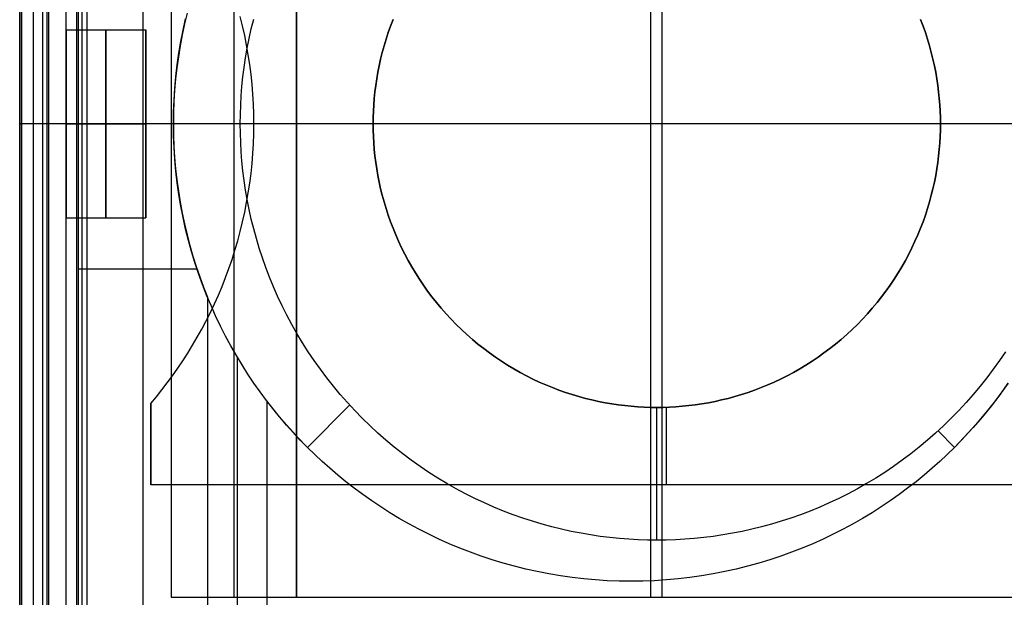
# Model space of a CAD drawing. Header units: millimetres. Extents: x -15 to 7, y 1 to 148.
# Tile 191 of 256: x -4.16 to -0.34, y 53.1 to 55.34. Entities that reach past the tile are written whole.
import ezdxf

# ---------------------------------------------------------------- set-up
doc = ezdxf.new("R2010")
doc.units = ezdxf.units.MM
doc.header["$MEASUREMENT"] = 0
doc.layers.add('Default', color=7, linetype='Continuous', true_color=0x000000)
doc.layers.add('Layer 01', color=7, linetype='Continuous', true_color=0x000000)

msp = doc.modelspace()

# ---------------------------------------------------------------- linework, layer by layer
at = {"layer": 'Default', "color": 254, "true_color": 0xcad1ee}
for points in [[(-3.9369, 73.1907), (-3.9369, 35.7229)], [(-3.9159, 73.1698), (-3.9159, 35.7439)], [(-3.895, 35.7648), (-3.895, 73.1488)], [(-4.1497, 6.9472), (-4.1497, 69.7106)], [(-4.1497, 7.2489), (-4.1497, 69.3953)], [(-4.1497, 69.08), (-4.1497, 8.1651)]]:
    msp.add_lwpolyline(points, dxfattribs=at)
at = {"layer": 'Default', "color": 171, "true_color": 0x8080ff}
for points in [[(-4.1047, 70.2941), (-4.1047, 27.6013)], [(-4.0497, 27.5187), (-4.0497, 70.2391)]]:
    msp.add_lwpolyline(points, dxfattribs=at)
at = {"layer": 'Default', "color": 254, "true_color": 0xcad1ee, "extrusion": (0, 1, 0)}
msp.add_lwpolyline([(3.9369, -19.7), (3.895, -18.1)], dxfattribs=at)
at = {"layer": 'Layer 01'}
for points in [[(-4.1566, 53.0394), (-4.1566, 56.8394)], [(-4.1566, 53.0394), (-4.1566, 56.8394)], [(-4.1566, 53.0394), (-4.1566, 56.8394)], [(-4.0665, 53.0394), (-4.0665, 56.8394)], [(-4.0431, 53.0394), (-4.0431, 56.8394)], [(-3.9765, 53.0394), (-3.9765, 56.8394)], [(-3.9765, 53.0394), (-3.9765, 56.8394)], [(-3.9765, 53.0394), (-3.9765, 56.8394)], [(-3.9296, 56.8394), (-3.9296, 53.0394)], [(-3.6789, 56.8394), (-3.6789, 53.0394)], [(-3.5692, 56.7757), (-3.5692, 53.103)], [(-3.5692, 56.7757), (-3.5692, 53.103)], [(-3.5692, 56.7757), (-3.5692, 53.103)], [(-3.3262, 56.7757), (-3.3262, 53.103)], [(-3.0832, 53.103), (-3.0832, 56.7757)], [(-3.0832, 56.7757), (-3.0832, 53.103)], [(-3.0832, 56.7757), (-3.0832, 53.103)], [(-1.7109, 56.7757), (-1.7109, 53.103)], [(-1.6669, 56.7757), (-1.6669, 53.103)], [(-3.5077, 55.3692), (-3.5176, 55.3273), (-3.5266, 55.2851), (-3.5345, 55.2426), (-3.5414, 55.1998), (-3.5472, 55.1567), (-3.552, 55.1135), (-3.5557, 55.0701), (-3.5584, 55.0266), (-3.56, 54.983), (-3.5606, 54.9394), (-3.56, 54.8957), (-3.5584, 54.8521), (-3.5557, 54.8086), (-3.552, 54.7652), (-3.5472, 54.722), (-3.5414, 54.6789), (-3.5345, 54.6361), (-3.5266, 54.5936), (-3.5176, 54.5514), (-3.5077, 54.5095), (-3.4968, 54.468), (-3.4849, 54.4269), (-3.4721, 54.3862), (-3.4584, 54.346), (-3.4438, 54.3063), (-3.4283, 54.2672)], [(-3.6484, 53.8544), (-3.6266, 53.8806), (-3.6052, 53.9073), (-3.5841, 53.9347), (-3.5635, 53.9627), (-3.5434, 53.9913), (-3.5237, 54.0205), (-3.5045, 54.0503), (-3.4859, 54.0807), (-3.4678, 54.1117), (-3.4503, 54.1433), (-3.4333, 54.1754), (-3.417, 54.208), (-3.4013, 54.2411), (-3.3863, 54.2748), (-3.372, 54.3089), (-3.3584, 54.3434), (-3.3454, 54.3785), (-3.3333, 54.4139), (-3.3219, 54.4497), (-3.3112, 54.4859), (-3.3014, 54.5224), (-3.2923, 54.5593), (-3.2841, 54.5965), (-3.2767, 54.6339), (-3.2701, 54.6715), (-3.2644, 54.7094), (-3.2596, 54.7474), (-3.2556, 54.7856), (-3.2525, 54.824), (-3.2503, 54.8624), (-3.249, 54.9009), (-3.2485, 54.9394), (-3.249, 54.9779), (-3.2503, 55.0163), (-3.2525, 55.0547), (-3.2556, 55.0931), (-3.2596, 55.1313), (-3.2644, 55.1693), (-3.2701, 55.2072), (-3.2767, 55.2448), (-3.2841, 55.2823), (-3.2923, 55.3194), (-3.3014, 55.3563)], [(-3.6484, 53.8544), (-3.6266, 53.8806), (-3.6052, 53.9073), (-3.5841, 53.9347), (-3.5635, 53.9627), (-3.5434, 53.9913), (-3.5237, 54.0205), (-3.5045, 54.0503), (-3.4859, 54.0807), (-3.4678, 54.1117), (-3.4503, 54.1433), (-3.4333, 54.1754), (-3.417, 54.208), (-3.4013, 54.2411), (-3.3863, 54.2748), (-3.372, 54.3089), (-3.3584, 54.3434), (-3.3454, 54.3785), (-3.3333, 54.4139), (-3.3219, 54.4497), (-3.3112, 54.4859), (-3.3014, 54.5224), (-3.2923, 54.5593), (-3.2841, 54.5965), (-3.2767, 54.6339), (-3.2701, 54.6715), (-3.2644, 54.7094), (-3.2596, 54.7474), (-3.2556, 54.7856), (-3.2525, 54.824), (-3.2503, 54.8624), (-3.249, 54.9009), (-3.2485, 54.9394), (-3.249, 54.9779), (-3.2503, 55.0163), (-3.2525, 55.0547), (-3.2556, 55.0931), (-3.2596, 55.1313), (-3.2644, 55.1693), (-3.2701, 55.2072), (-3.2767, 55.2448), (-3.2841, 55.2823), (-3.2923, 55.3194), (-3.3014, 55.3563)], [(-3.6484, 53.8544), (-3.6266, 53.8806), (-3.6052, 53.9073), (-3.5841, 53.9347), (-3.5635, 53.9627), (-3.5434, 53.9913), (-3.5237, 54.0205), (-3.5045, 54.0503), (-3.4859, 54.0807), (-3.4678, 54.1117), (-3.4503, 54.1433), (-3.4333, 54.1754), (-3.417, 54.208), (-3.4013, 54.2411), (-3.3863, 54.2748), (-3.372, 54.3089), (-3.3584, 54.3434), (-3.3454, 54.3785), (-3.3333, 54.4139), (-3.3219, 54.4497), (-3.3112, 54.4859), (-3.3014, 54.5224), (-3.2923, 54.5593), (-3.2841, 54.5965), (-3.2767, 54.6339), (-3.2701, 54.6715), (-3.2644, 54.7094), (-3.2596, 54.7474), (-3.2556, 54.7856), (-3.2525, 54.824), (-3.2503, 54.8624), (-3.249, 54.9009), (-3.2485, 54.9394), (-3.249, 54.9779), (-3.2503, 55.0163), (-3.2525, 55.0547), (-3.2556, 55.0931), (-3.2596, 55.1313), (-3.2644, 55.1693), (-3.2701, 55.2072), (-3.2767, 55.2448), (-3.2841, 55.2823), (-3.2923, 55.3194), (-3.3014, 55.3563)], [(-0.3241, 53.9339), (-0.3482, 53.8998), (-0.3728, 53.8665), (-0.3981, 53.8341), (-0.4238, 53.8025), (-0.4501, 53.7717), (-0.4768, 53.7419), (-0.504, 53.7128), (-0.5315, 53.6847), (-0.5597, 53.6571), (-0.5887, 53.63), (-0.6186, 53.6033), (-0.6493, 53.577), (-0.6809, 53.5512), (-0.7134, 53.526), (-0.7466, 53.5014), (-0.7807, 53.4773), (-0.8157, 53.4539), (-0.8514, 53.4312), (-0.8879, 53.4091), (-0.9252, 53.3879), (-0.9632, 53.3674), (-1.0019, 53.3477), (-1.0413, 53.3289), (-1.0814, 53.3109), (-1.1222, 53.2939), (-1.1635, 53.2778), (-1.2055, 53.2627), (-1.2479, 53.2486), (-1.2909, 53.2355), (-1.3344, 53.2234), (-1.3783, 53.2125), (-1.4226, 53.2026), (-1.4672, 53.1939), (-1.5122, 53.1862), (-1.5575, 53.1798), (-1.6029, 53.1745), (-1.6486, 53.1703), (-1.6944, 53.1673), (-1.7402, 53.1656), (-1.7862, 53.165), (-1.8321, 53.1656), (-1.878, 53.1673), (-1.9238, 53.1703), (-1.9694, 53.1745), (-2.0149, 53.1798), (-2.0601, 53.1862), (-2.1051, 53.1939), (-2.1498, 53.2026), (-2.1941, 53.2125), (-2.238, 53.2234), (-2.2814, 53.2355), (-2.3244, 53.2486), (-2.3669, 53.2627), (-2.4088, 53.2778), (-2.4502, 53.2939), (-2.4909, 53.3109), (-2.531, 53.3289), (-2.5704, 53.3477), (-2.6092, 53.3674), (-2.6472, 53.3879), (-2.6845, 53.4091), (-2.721, 53.4312), (-2.7567, 53.4539), (-2.7916, 53.4773), (-2.8257, 53.5014), (-2.859, 53.526), (-2.8914, 53.5512), (-2.923, 53.577), (-2.9538, 53.6033), (-2.9837, 53.63), (-3.0127, 53.6571), (-3.0409, 53.6847), (-3.0684, 53.7128), (-3.0955, 53.7419), (-3.1223, 53.7717), (-3.1485, 53.8025), (-3.1743, 53.8341), (-3.1995, 53.8665), (-3.2242, 53.8998), (-3.2482, 53.9339), (-3.2716, 53.9688), (-3.2944, 54.0046), (-3.3164, 54.0411), (-3.3377, 54.0783), (-3.3582, 54.1164), (-3.3778, 54.1551), (-3.3967, 54.1945), (-3.4146, 54.2346), (-3.4316, 54.2753), (-3.4477, 54.3167), (-3.4628, 54.3586), (-3.477, 54.4011), (-3.49, 54.4441), (-3.5021, 54.4876), (-3.513, 54.5315), (-3.5229, 54.5758), (-3.5317, 54.6204), (-3.5393, 54.6654), (-3.5458, 54.7106), (-3.5511, 54.7561), (-3.5552, 54.8018), (-3.5582, 54.8475), (-3.56, 54.8934), (-3.5606, 54.9394), (-3.56, 54.9853), (-3.5582, 55.0312), (-3.5552, 55.077), (-3.5511, 55.1226), (-3.5458, 55.1681), (-3.5393, 55.2133), (-3.5317, 55.2583), (-3.5229, 55.3029), (-3.513, 55.3472)], [(-0.3241, 53.9339), (-0.3482, 53.8998), (-0.3728, 53.8665), (-0.3981, 53.8341), (-0.4238, 53.8025), (-0.4501, 53.7717), (-0.4768, 53.7419), (-0.504, 53.7128), (-0.5315, 53.6847), (-0.5597, 53.6571), (-0.5887, 53.63), (-0.6186, 53.6033), (-0.6493, 53.577), (-0.6809, 53.5512), (-0.7134, 53.526), (-0.7466, 53.5014), (-0.7807, 53.4773), (-0.8157, 53.4539), (-0.8514, 53.4312), (-0.8879, 53.4091), (-0.9252, 53.3879), (-0.9632, 53.3674), (-1.0019, 53.3477), (-1.0413, 53.3289), (-1.0814, 53.3109), (-1.1222, 53.2939), (-1.1635, 53.2778), (-1.2055, 53.2627), (-1.2479, 53.2486), (-1.2909, 53.2355), (-1.3344, 53.2234), (-1.3783, 53.2125), (-1.4226, 53.2026), (-1.4672, 53.1939), (-1.5122, 53.1862), (-1.5575, 53.1798), (-1.6029, 53.1745), (-1.6486, 53.1703), (-1.6944, 53.1673), (-1.7402, 53.1656), (-1.7862, 53.165), (-1.8321, 53.1656), (-1.878, 53.1673), (-1.9238, 53.1703), (-1.9694, 53.1745), (-2.0149, 53.1798), (-2.0601, 53.1862), (-2.1051, 53.1939), (-2.1498, 53.2026), (-2.1941, 53.2125), (-2.238, 53.2234), (-2.2814, 53.2355), (-2.3244, 53.2486), (-2.3669, 53.2627), (-2.4088, 53.2778), (-2.4502, 53.2939), (-2.4909, 53.3109), (-2.531, 53.3289), (-2.5704, 53.3477), (-2.6092, 53.3674), (-2.6472, 53.3879), (-2.6845, 53.4091), (-2.721, 53.4312), (-2.7567, 53.4539), (-2.7916, 53.4773), (-2.8257, 53.5014), (-2.859, 53.526), (-2.8914, 53.5512), (-2.923, 53.577), (-2.9538, 53.6033), (-2.9837, 53.63), (-3.0127, 53.6571), (-3.0409, 53.6847), (-3.0684, 53.7128), (-3.0955, 53.7419), (-3.1223, 53.7717), (-3.1485, 53.8025), (-3.1743, 53.8341), (-3.1995, 53.8665), (-3.2242, 53.8998), (-3.2482, 53.9339), (-3.2716, 53.9688), (-3.2944, 54.0046), (-3.3164, 54.0411), (-3.3377, 54.0783), (-3.3582, 54.1164), (-3.3778, 54.1551), (-3.3967, 54.1945), (-3.4146, 54.2346), (-3.4316, 54.2753), (-3.4477, 54.3167), (-3.4628, 54.3586), (-3.477, 54.4011), (-3.49, 54.4441), (-3.5021, 54.4876), (-3.513, 54.5315), (-3.5229, 54.5758), (-3.5317, 54.6204), (-3.5393, 54.6654), (-3.5458, 54.7106), (-3.5511, 54.7561), (-3.5552, 54.8018), (-3.5582, 54.8475), (-3.56, 54.8934), (-3.5606, 54.9394), (-3.56, 54.9853), (-3.5582, 55.0312), (-3.5552, 55.077), (-3.5511, 55.1226), (-3.5458, 55.1681), (-3.5393, 55.2133), (-3.5317, 55.2583), (-3.5229, 55.3029), (-3.513, 55.3472)], [(-0.3344, 54.0556), (-0.3575, 54.0212), (-0.3816, 53.9874), (-0.4065, 53.9541), (-0.4324, 53.9214), (-0.4591, 53.8894), (-0.4866, 53.858), (-0.515, 53.8273), (-0.5442, 53.7974), (-0.5741, 53.7682), (-0.6048, 53.7398), (-0.6362, 53.7123), (-0.6682, 53.6855), (-0.7009, 53.6597), (-0.7342, 53.6347), (-0.7681, 53.6107), (-0.8024, 53.5876), (-0.8373, 53.5654), (-0.8726, 53.5442), (-0.9083, 53.524), (-0.9444, 53.5048), (-0.9808, 53.4865), (-1.0175, 53.4693), (-1.0545, 53.453), (-1.0917, 53.4377), (-1.1291, 53.4235), (-1.1665, 53.4102), (-1.2041, 53.398), (-1.2418, 53.3867), (-1.2795, 53.3764), (-1.3171, 53.3671), (-1.3548, 53.3587), (-1.3923, 53.3513), (-1.4297, 53.3448), (-1.467, 53.3393), (-1.5041, 53.3346), (-1.5411, 53.3309), (-1.5777, 53.328), (-1.6142, 53.3259), (-1.6503, 53.3247), (-1.6862, 53.3243), (-1.722, 53.3247), (-1.7582, 53.3259), (-1.7946, 53.328), (-1.8313, 53.3309), (-1.8682, 53.3346), (-1.9053, 53.3393), (-1.9426, 53.3448), (-1.98, 53.3513), (-2.0176, 53.3587), (-2.0552, 53.3671), (-2.0929, 53.3764), (-2.1306, 53.3867), (-2.1682, 53.398), (-2.2058, 53.4102), (-2.2433, 53.4235), (-2.2807, 53.4377), (-2.3178, 53.453), (-2.3548, 53.4693), (-2.3915, 53.4865), (-2.4279, 53.5048), (-2.464, 53.524), (-2.4998, 53.5442), (-2.5351, 53.5654), (-2.5699, 53.5876), (-2.6043, 53.6107), (-2.6381, 53.6347), (-2.6714, 53.6597), (-2.7041, 53.6855), (-2.7362, 53.7123), (-2.7675, 53.7398), (-2.7982, 53.7682), (-2.8282, 53.7974), (-2.8573, 53.8273), (-2.8857, 53.858), (-2.9133, 53.8894), (-2.94, 53.9214), (-2.9658, 53.9541), (-2.9908, 53.9874), (-3.0148, 54.0212), (-3.0379, 54.0556), (-3.0601, 54.0905), (-3.0813, 54.1258), (-3.1015, 54.1615), (-3.1208, 54.1976), (-3.139, 54.234), (-3.1563, 54.2707), (-3.1725, 54.3077), (-3.1878, 54.3449), (-3.202, 54.3822), (-3.2153, 54.4197), (-3.2276, 54.4573), (-3.2388, 54.495), (-3.2491, 54.5326), (-3.2585, 54.5703), (-3.2668, 54.6079), (-3.2742, 54.6455), (-3.2807, 54.6829), (-3.2862, 54.7202), (-3.2909, 54.7573), (-3.2947, 54.7942), (-3.2975, 54.8309), (-3.2996, 54.8674), (-3.3008, 54.9035), (-3.3012, 54.9394), (-3.3008, 54.9752), (-3.2996, 55.0114), (-3.2975, 55.0478), (-3.2947, 55.0845), (-3.2909, 55.1214), (-3.2862, 55.1585), (-3.2807, 55.1958), (-3.2742, 55.2332), (-3.2668, 55.2708), (-3.2585, 55.3084), (-3.2491, 55.3461)], [(-0.6634, 55.3443), (-0.6537, 55.3188), (-0.6447, 55.2933), (-0.6363, 55.2677), (-0.6286, 55.242), (-0.6216, 55.2164), (-0.6153, 55.1907), (-0.6096, 55.1651), (-0.6045, 55.1395), (-0.6001, 55.114), (-0.5963, 55.0886), (-0.5932, 55.0633), (-0.5906, 55.0382), (-0.5887, 55.0132), (-0.5873, 54.9884), (-0.5864, 54.9638), (-0.5862, 54.9394), (-0.5864, 54.9149), (-0.5873, 54.8903), (-0.5887, 54.8655), (-0.5906, 54.8405), (-0.5932, 54.8154), (-0.5963, 54.7901), (-0.6001, 54.7647), (-0.6045, 54.7392), (-0.6096, 54.7136), (-0.6153, 54.688), (-0.6216, 54.6623), (-0.6286, 54.6367), (-0.6363, 54.611), (-0.6447, 54.5854), (-0.6537, 54.5599), (-0.6634, 54.5345), (-0.6738, 54.5091), (-0.6849, 54.4839), (-0.6966, 54.4589), (-0.7091, 54.4341), (-0.7222, 54.4095), (-0.7359, 54.3852), (-0.7504, 54.3612), (-0.7655, 54.3374), (-0.7812, 54.314), (-0.7976, 54.291), (-0.8146, 54.2683), (-0.8322, 54.246), (-0.8504, 54.2242), (-0.8692, 54.2028), (-0.8885, 54.1819), (-0.9084, 54.1615), (-0.9288, 54.1417), (-0.9496, 54.1223), (-0.971, 54.1036), (-0.9928, 54.0854), (-1.0151, 54.0678), (-1.0378, 54.0508), (-1.0608, 54.0344), (-1.0842, 54.0187), (-1.108, 54.0036), (-1.132, 53.9891), (-1.1564, 53.9753), (-1.181, 53.9622), (-1.2058, 53.9498), (-1.2308, 53.9381), (-1.2559, 53.927), (-1.2813, 53.9166), (-1.3067, 53.9069), (-1.3323, 53.8978), (-1.3579, 53.8895), (-1.3835, 53.8818), (-1.4092, 53.8748), (-1.4348, 53.8685), (-1.4604, 53.8628), (-1.486, 53.8577), (-1.5115, 53.8533), (-1.5369, 53.8495), (-1.5622, 53.8464), (-1.5873, 53.8438), (-1.6123, 53.8418), (-1.6371, 53.8404), (-1.6618, 53.8396), (-1.6862, 53.8394), (-1.7106, 53.8396), (-1.7352, 53.8404), (-1.76, 53.8418), (-1.785, 53.8438), (-1.8102, 53.8464), (-1.8354, 53.8495), (-1.8608, 53.8533), (-1.8863, 53.8577), (-1.9119, 53.8628), (-1.9375, 53.8685), (-1.9632, 53.8748), (-1.9888, 53.8818), (-2.0145, 53.8895), (-2.0401, 53.8978), (-2.0656, 53.9069), (-2.0911, 53.9166), (-2.1164, 53.927), (-2.1416, 53.9381), (-2.1666, 53.9498), (-2.1914, 53.9622), (-2.216, 53.9753), (-2.2403, 53.9891), (-2.2644, 54.0036), (-2.2881, 54.0187), (-2.3115, 54.0344), (-2.3346, 54.0508), (-2.3572, 54.0678), (-2.3795, 54.0854), (-2.4013, 54.1036), (-2.4227, 54.1223), (-2.4436, 54.1417), (-2.464, 54.1615), (-2.4839, 54.1819), (-2.5032, 54.2028), (-2.522, 54.2242), (-2.5402, 54.246), (-2.5578, 54.2683), (-2.5748, 54.291), (-2.5911, 54.314), (-2.6069, 54.3374), (-2.622, 54.3612), (-2.6364, 54.3852), (-2.6502, 54.4095), (-2.6633, 54.4341), (-2.6757, 54.4589), (-2.6875, 54.4839), (-2.6985, 54.5091), (-2.7089, 54.5345), (-2.7187, 54.5599), (-2.7277, 54.5854), (-2.736, 54.611), (-2.7437, 54.6367), (-2.7507, 54.6623), (-2.7571, 54.688), (-2.7628, 54.7136), (-2.7678, 54.7392), (-2.7722, 54.7647), (-2.776, 54.7901), (-2.7792, 54.8154), (-2.7817, 54.8405), (-2.7837, 54.8655), (-2.7851, 54.8903), (-2.7859, 54.9149), (-2.7862, 54.9394), (-2.7859, 54.9638), (-2.7851, 54.9884), (-2.7837, 55.0132), (-2.7817, 55.0382), (-2.7792, 55.0633), (-2.776, 55.0886), (-2.7722, 55.114), (-2.7678, 55.1395), (-2.7628, 55.1651), (-2.7571, 55.1907), (-2.7507, 55.2164), (-2.7437, 55.242), (-2.736, 55.2677), (-2.7277, 55.2933), (-2.7187, 55.3188), (-2.7089, 55.3443)], [(-2.7089, 55.3443), (-2.7187, 55.3188), (-2.7277, 55.2933), (-2.736, 55.2677), (-2.7437, 55.242), (-2.7507, 55.2164), (-2.7571, 55.1907), (-2.7628, 55.1651), (-2.7678, 55.1395), (-2.7722, 55.114), (-2.776, 55.0886), (-2.7792, 55.0633), (-2.7817, 55.0382), (-2.7837, 55.0132), (-2.7851, 54.9884), (-2.7859, 54.9638), (-2.7862, 54.9394), (-2.7859, 54.9149), (-2.7851, 54.8903), (-2.7837, 54.8655), (-2.7817, 54.8405), (-2.7792, 54.8154), (-2.776, 54.7901), (-2.7722, 54.7647), (-2.7678, 54.7392), (-2.7628, 54.7136), (-2.7571, 54.688), (-2.7507, 54.6623), (-2.7437, 54.6367), (-2.736, 54.611), (-2.7277, 54.5854), (-2.7187, 54.5599), (-2.7089, 54.5345), (-2.6985, 54.5091), (-2.6875, 54.4839), (-2.6757, 54.4589), (-2.6633, 54.4341), (-2.6502, 54.4095), (-2.6364, 54.3852), (-2.622, 54.3612), (-2.6069, 54.3374), (-2.5911, 54.314), (-2.5748, 54.291), (-2.5578, 54.2683), (-2.5402, 54.246), (-2.522, 54.2242), (-2.5032, 54.2028), (-2.4839, 54.1819), (-2.464, 54.1615), (-2.4436, 54.1417), (-2.4227, 54.1223), (-2.4013, 54.1036), (-2.3795, 54.0854), (-2.3572, 54.0678), (-2.3346, 54.0508), (-2.3115, 54.0344), (-2.2881, 54.0187), (-2.2644, 54.0036), (-2.2403, 53.9891), (-2.216, 53.9753), (-2.1914, 53.9622), (-2.1666, 53.9498), (-2.1416, 53.9381), (-2.1164, 53.927), (-2.0911, 53.9166), (-2.0656, 53.9069), (-2.0401, 53.8978), (-2.0145, 53.8895), (-1.9888, 53.8818), (-1.9632, 53.8748), (-1.9375, 53.8685), (-1.9119, 53.8628), (-1.8863, 53.8577), (-1.8608, 53.8533), (-1.8354, 53.8495), (-1.8102, 53.8464), (-1.785, 53.8438), (-1.76, 53.8418), (-1.7352, 53.8404), (-1.7106, 53.8396), (-1.6862, 53.8394), (-1.6618, 53.8396), (-1.6371, 53.8404), (-1.6123, 53.8418), (-1.5873, 53.8438), (-1.5622, 53.8464), (-1.5369, 53.8495), (-1.5115, 53.8533), (-1.486, 53.8577), (-1.4604, 53.8628), (-1.4348, 53.8685), (-1.4092, 53.8748), (-1.3835, 53.8818), (-1.3579, 53.8895), (-1.3323, 53.8978), (-1.3067, 53.9069), (-1.2813, 53.9166), (-1.2559, 53.927), (-1.2308, 53.9381), (-1.2058, 53.9498), (-1.181, 53.9622), (-1.1564, 53.9753), (-1.132, 53.9891), (-1.108, 54.0036), (-1.0842, 54.0187), (-1.0608, 54.0344), (-1.0378, 54.0508), (-1.0151, 54.0678), (-0.9928, 54.0854), (-0.971, 54.1036), (-0.9496, 54.1223), (-0.9288, 54.1417), (-0.9084, 54.1615), (-0.8885, 54.1819), (-0.8692, 54.2028), (-0.8504, 54.2242), (-0.8322, 54.246), (-0.8146, 54.2683), (-0.7976, 54.291), (-0.7812, 54.314), (-0.7655, 54.3374), (-0.7504, 54.3612), (-0.7359, 54.3852), (-0.7222, 54.4095), (-0.7091, 54.4341), (-0.6966, 54.4589), (-0.6849, 54.4839), (-0.6738, 54.5091), (-0.6634, 54.5345), (-0.6537, 54.5599), (-0.6447, 54.5854), (-0.6363, 54.611), (-0.6286, 54.6367), (-0.6216, 54.6623), (-0.6153, 54.688), (-0.6096, 54.7136), (-0.6045, 54.7392), (-0.6001, 54.7647), (-0.5963, 54.7901), (-0.5932, 54.8154), (-0.5906, 54.8405), (-0.5887, 54.8655), (-0.5873, 54.8903), (-0.5864, 54.9149), (-0.5862, 54.9394), (-0.5864, 54.9638), (-0.5873, 54.9884), (-0.5887, 55.0132), (-0.5906, 55.0382), (-0.5932, 55.0633), (-0.5963, 55.0886), (-0.6001, 55.114), (-0.6045, 55.1395), (-0.6096, 55.1651), (-0.6153, 55.1907), (-0.6216, 55.2164), (-0.6286, 55.242), (-0.6363, 55.2677), (-0.6447, 55.2933), (-0.6537, 55.3188), (-0.6634, 55.3443)], [(-2.7089, 55.3443), (-2.7187, 55.3188), (-2.7277, 55.2933), (-2.736, 55.2677), (-2.7437, 55.242), (-2.7507, 55.2164), (-2.7571, 55.1907), (-2.7628, 55.1651), (-2.7678, 55.1395), (-2.7722, 55.114), (-2.776, 55.0886), (-2.7792, 55.0633), (-2.7817, 55.0382), (-2.7837, 55.0132), (-2.7851, 54.9884), (-2.7859, 54.9638), (-2.7862, 54.9394), (-2.7859, 54.9149), (-2.7851, 54.8903), (-2.7837, 54.8655), (-2.7817, 54.8405), (-2.7792, 54.8154), (-2.776, 54.7901), (-2.7722, 54.7647), (-2.7678, 54.7392), (-2.7628, 54.7136), (-2.7571, 54.688), (-2.7507, 54.6623), (-2.7437, 54.6367), (-2.736, 54.611), (-2.7277, 54.5854), (-2.7187, 54.5599), (-2.7089, 54.5345), (-2.6985, 54.5091), (-2.6875, 54.4839), (-2.6757, 54.4589), (-2.6633, 54.4341), (-2.6502, 54.4095), (-2.6364, 54.3852), (-2.622, 54.3612), (-2.6069, 54.3374), (-2.5911, 54.314), (-2.5748, 54.291), (-2.5578, 54.2683), (-2.5402, 54.246), (-2.522, 54.2242), (-2.5032, 54.2028), (-2.4839, 54.1819), (-2.464, 54.1615), (-2.4436, 54.1417), (-2.4227, 54.1223), (-2.4013, 54.1036), (-2.3795, 54.0854), (-2.3572, 54.0678), (-2.3346, 54.0508), (-2.3115, 54.0344), (-2.2881, 54.0187), (-2.2644, 54.0036), (-2.2403, 53.9891), (-2.216, 53.9753), (-2.1914, 53.9622), (-2.1666, 53.9498), (-2.1416, 53.9381), (-2.1164, 53.927), (-2.0911, 53.9166), (-2.0656, 53.9069), (-2.0401, 53.8978), (-2.0145, 53.8895), (-1.9888, 53.8818), (-1.9632, 53.8748), (-1.9375, 53.8685), (-1.9119, 53.8628), (-1.8863, 53.8577), (-1.8608, 53.8533), (-1.8354, 53.8495), (-1.8102, 53.8464), (-1.785, 53.8438), (-1.76, 53.8418), (-1.7352, 53.8404), (-1.7106, 53.8396), (-1.6862, 53.8394), (-1.6618, 53.8396), (-1.6371, 53.8404), (-1.6123, 53.8418), (-1.5873, 53.8438), (-1.5622, 53.8464), (-1.5369, 53.8495), (-1.5115, 53.8533), (-1.486, 53.8577), (-1.4604, 53.8628), (-1.4348, 53.8685), (-1.4092, 53.8748), (-1.3835, 53.8818), (-1.3579, 53.8895), (-1.3323, 53.8978), (-1.3067, 53.9069), (-1.2813, 53.9166), (-1.2559, 53.927), (-1.2308, 53.9381), (-1.2058, 53.9498), (-1.181, 53.9622), (-1.1564, 53.9753), (-1.132, 53.9891), (-1.108, 54.0036), (-1.0842, 54.0187), (-1.0608, 54.0344), (-1.0378, 54.0508), (-1.0151, 54.0678), (-0.9928, 54.0854), (-0.971, 54.1036), (-0.9496, 54.1223), (-0.9288, 54.1417), (-0.9084, 54.1615), (-0.8885, 54.1819), (-0.8692, 54.2028), (-0.8504, 54.2242), (-0.8322, 54.246), (-0.8146, 54.2683), (-0.7976, 54.291), (-0.7812, 54.314), (-0.7655, 54.3374), (-0.7504, 54.3612), (-0.7359, 54.3852), (-0.7222, 54.4095), (-0.7091, 54.4341), (-0.6966, 54.4589), (-0.6849, 54.4839), (-0.6738, 54.5091), (-0.6634, 54.5345), (-0.6537, 54.5599), (-0.6447, 54.5854), (-0.6363, 54.611), (-0.6286, 54.6367), (-0.6216, 54.6623), (-0.6153, 54.688), (-0.6096, 54.7136), (-0.6045, 54.7392), (-0.6001, 54.7647), (-0.5963, 54.7901), (-0.5932, 54.8154), (-0.5906, 54.8405), (-0.5887, 54.8655), (-0.5873, 54.8903), (-0.5864, 54.9149), (-0.5862, 54.9394), (-0.5864, 54.9638), (-0.5873, 54.9884), (-0.5887, 55.0132), (-0.5906, 55.0382), (-0.5932, 55.0633), (-0.5963, 55.0886), (-0.6001, 55.114), (-0.6045, 55.1395), (-0.6096, 55.1651), (-0.6153, 55.1907), (-0.6216, 55.2164), (-0.6286, 55.242), (-0.6363, 55.2677), (-0.6447, 55.2933), (-0.6537, 55.3188), (-0.6634, 55.3443)], [(-0.6634, 55.3443), (-0.6537, 55.3188), (-0.6447, 55.2933), (-0.6363, 55.2677), (-0.6286, 55.242), (-0.6216, 55.2164), (-0.6153, 55.1907), (-0.6096, 55.1651), (-0.6045, 55.1395), (-0.6001, 55.114), (-0.5963, 55.0886), (-0.5932, 55.0633), (-0.5906, 55.0382), (-0.5887, 55.0132), (-0.5873, 54.9884), (-0.5864, 54.9638), (-0.5862, 54.9394), (-0.5864, 54.9149), (-0.5873, 54.8903), (-0.5887, 54.8655), (-0.5906, 54.8405), (-0.5932, 54.8154), (-0.5963, 54.7901), (-0.6001, 54.7647), (-0.6045, 54.7392), (-0.6096, 54.7136), (-0.6153, 54.688), (-0.6216, 54.6623), (-0.6286, 54.6367), (-0.6363, 54.611), (-0.6447, 54.5854), (-0.6537, 54.5599), (-0.6634, 54.5345), (-0.6738, 54.5091), (-0.6849, 54.4839), (-0.6966, 54.4589), (-0.7091, 54.4341), (-0.7222, 54.4095), (-0.7359, 54.3852), (-0.7504, 54.3612), (-0.7655, 54.3374), (-0.7812, 54.314), (-0.7976, 54.291), (-0.8146, 54.2683), (-0.8322, 54.246), (-0.8504, 54.2242), (-0.8692, 54.2028), (-0.8885, 54.1819), (-0.9084, 54.1615), (-0.9288, 54.1417), (-0.9496, 54.1223), (-0.971, 54.1036), (-0.9928, 54.0854), (-1.0151, 54.0678), (-1.0378, 54.0508), (-1.0608, 54.0344), (-1.0842, 54.0187), (-1.108, 54.0036), (-1.132, 53.9891), (-1.1564, 53.9753), (-1.181, 53.9622), (-1.2058, 53.9498), (-1.2308, 53.9381), (-1.2559, 53.927), (-1.2813, 53.9166), (-1.3067, 53.9069), (-1.3323, 53.8978), (-1.3579, 53.8895), (-1.3835, 53.8818), (-1.4092, 53.8748), (-1.4348, 53.8685), (-1.4604, 53.8628), (-1.486, 53.8577), (-1.5115, 53.8533), (-1.5369, 53.8495), (-1.5622, 53.8464), (-1.5873, 53.8438), (-1.6123, 53.8418), (-1.6371, 53.8404), (-1.6618, 53.8396), (-1.6862, 53.8394), (-1.7106, 53.8396), (-1.7352, 53.8404), (-1.76, 53.8418), (-1.785, 53.8438), (-1.8102, 53.8464), (-1.8354, 53.8495), (-1.8608, 53.8533), (-1.8863, 53.8577), (-1.9119, 53.8628), (-1.9375, 53.8685), (-1.9632, 53.8748), (-1.9888, 53.8818), (-2.0145, 53.8895), (-2.0401, 53.8978), (-2.0656, 53.9069), (-2.0911, 53.9166), (-2.1164, 53.927), (-2.1416, 53.9381), (-2.1666, 53.9498), (-2.1914, 53.9622), (-2.216, 53.9753), (-2.2403, 53.9891), (-2.2644, 54.0036), (-2.2881, 54.0187), (-2.3115, 54.0344), (-2.3346, 54.0508), (-2.3572, 54.0678), (-2.3795, 54.0854), (-2.4013, 54.1036), (-2.4227, 54.1223), (-2.4436, 54.1417), (-2.464, 54.1615), (-2.4839, 54.1819), (-2.5032, 54.2028), (-2.522, 54.2242), (-2.5402, 54.246), (-2.5578, 54.2683), (-2.5748, 54.291), (-2.5911, 54.314), (-2.6069, 54.3374), (-2.622, 54.3612), (-2.6364, 54.3852), (-2.6502, 54.4095), (-2.6633, 54.4341), (-2.6757, 54.4589), (-2.6875, 54.4839), (-2.6985, 54.5091), (-2.7089, 54.5345), (-2.7187, 54.5599), (-2.7277, 54.5854), (-2.736, 54.611), (-2.7437, 54.6367), (-2.7507, 54.6623), (-2.7571, 54.688), (-2.7628, 54.7136), (-2.7678, 54.7392), (-2.7722, 54.7647), (-2.776, 54.7901), (-2.7792, 54.8154), (-2.7817, 54.8405), (-2.7837, 54.8655), (-2.7851, 54.8903), (-2.7859, 54.9149), (-2.7862, 54.9394), (-2.7859, 54.9638), (-2.7851, 54.9884), (-2.7837, 55.0132), (-2.7817, 55.0382), (-2.7792, 55.0633), (-2.776, 55.0886), (-2.7722, 55.114), (-2.7678, 55.1395), (-2.7628, 55.1651), (-2.7571, 55.1907), (-2.7507, 55.2164), (-2.7437, 55.242), (-2.736, 55.2677), (-2.7277, 55.2933), (-2.7187, 55.3188), (-2.7089, 55.3443)], [(-2.7089, 55.3443), (-2.7187, 55.3188), (-2.7277, 55.2933), (-2.736, 55.2677), (-2.7437, 55.242), (-2.7507, 55.2164), (-2.7571, 55.1907), (-2.7628, 55.1651), (-2.7678, 55.1395), (-2.7722, 55.114), (-2.776, 55.0886), (-2.7792, 55.0633), (-2.7817, 55.0382), (-2.7837, 55.0132), (-2.7851, 54.9884), (-2.7859, 54.9638), (-2.7862, 54.9394), (-2.7859, 54.9149), (-2.7851, 54.8903), (-2.7837, 54.8655), (-2.7817, 54.8405), (-2.7792, 54.8154), (-2.776, 54.7901), (-2.7722, 54.7647), (-2.7678, 54.7392), (-2.7628, 54.7136), (-2.7571, 54.688), (-2.7507, 54.6623), (-2.7437, 54.6367), (-2.736, 54.611), (-2.7277, 54.5854), (-2.7187, 54.5599), (-2.7089, 54.5345), (-2.6985, 54.5091), (-2.6875, 54.4839), (-2.6757, 54.4589), (-2.6633, 54.4341), (-2.6502, 54.4095), (-2.6364, 54.3852), (-2.622, 54.3612), (-2.6069, 54.3374), (-2.5911, 54.314), (-2.5748, 54.291), (-2.5578, 54.2683), (-2.5402, 54.246), (-2.522, 54.2242), (-2.5032, 54.2028), (-2.4839, 54.1819), (-2.464, 54.1615), (-2.4436, 54.1417), (-2.4227, 54.1223), (-2.4013, 54.1036), (-2.3795, 54.0854), (-2.3572, 54.0678), (-2.3346, 54.0508), (-2.3115, 54.0344), (-2.2881, 54.0187), (-2.2644, 54.0036), (-2.2403, 53.9891), (-2.216, 53.9753), (-2.1914, 53.9622), (-2.1666, 53.9498), (-2.1416, 53.9381), (-2.1164, 53.927), (-2.0911, 53.9166), (-2.0656, 53.9069), (-2.0401, 53.8978), (-2.0145, 53.8895), (-1.9888, 53.8818), (-1.9632, 53.8748), (-1.9375, 53.8685), (-1.9119, 53.8628), (-1.8863, 53.8577), (-1.8608, 53.8533), (-1.8354, 53.8495), (-1.8102, 53.8464), (-1.785, 53.8438), (-1.76, 53.8418), (-1.7352, 53.8404), (-1.7106, 53.8396), (-1.6862, 53.8394), (-1.6618, 53.8396), (-1.6371, 53.8404), (-1.6123, 53.8418), (-1.5873, 53.8438), (-1.5622, 53.8464), (-1.5369, 53.8495), (-1.5115, 53.8533), (-1.486, 53.8577), (-1.4604, 53.8628), (-1.4348, 53.8685), (-1.4092, 53.8748), (-1.3835, 53.8818), (-1.3579, 53.8895), (-1.3323, 53.8978), (-1.3067, 53.9069), (-1.2813, 53.9166), (-1.2559, 53.927), (-1.2308, 53.9381), (-1.2058, 53.9498), (-1.181, 53.9622), (-1.1564, 53.9753), (-1.132, 53.9891), (-1.108, 54.0036), (-1.0842, 54.0187), (-1.0608, 54.0344), (-1.0378, 54.0508), (-1.0151, 54.0678), (-0.9928, 54.0854), (-0.971, 54.1036), (-0.9496, 54.1223), (-0.9288, 54.1417), (-0.9084, 54.1615), (-0.8885, 54.1819), (-0.8692, 54.2028), (-0.8504, 54.2242), (-0.8322, 54.246), (-0.8146, 54.2683), (-0.7976, 54.291), (-0.7812, 54.314), (-0.7655, 54.3374), (-0.7504, 54.3612), (-0.7359, 54.3852), (-0.7222, 54.4095), (-0.7091, 54.4341), (-0.6966, 54.4589), (-0.6849, 54.4839), (-0.6738, 54.5091), (-0.6634, 54.5345), (-0.6537, 54.5599), (-0.6447, 54.5854), (-0.6363, 54.611), (-0.6286, 54.6367), (-0.6216, 54.6623), (-0.6153, 54.688), (-0.6096, 54.7136), (-0.6045, 54.7392), (-0.6001, 54.7647), (-0.5963, 54.7901), (-0.5932, 54.8154), (-0.5906, 54.8405), (-0.5887, 54.8655), (-0.5873, 54.8903), (-0.5864, 54.9149), (-0.5862, 54.9394), (-0.5864, 54.9638), (-0.5873, 54.9884), (-0.5887, 55.0132), (-0.5906, 55.0382), (-0.5932, 55.0633), (-0.5963, 55.0886), (-0.6001, 55.114), (-0.6045, 55.1395), (-0.6096, 55.1651), (-0.6153, 55.1907), (-0.6216, 55.2164), (-0.6286, 55.242), (-0.6363, 55.2677), (-0.6447, 55.2933), (-0.6537, 55.3188), (-0.6634, 55.3443)], [(-3.9765, 54.5744), (-3.9765, 55.3043)], [(-3.9765, 55.3043), (-3.9765, 54.5744)], [(-3.9765, 55.3043), (-3.6675, 55.3043)], [(-3.9765, 55.3043), (-3.6675, 55.3043)], [(-3.9765, 55.3043), (-3.6675, 55.3043)], [(-3.822, 54.5744), (-3.822, 55.3043)], [(-3.822, 55.3043), (-3.822, 54.5744)], [(-3.6675, 54.5744), (-3.6675, 55.3043)], [(-3.6675, 55.3043), (-3.6675, 54.5744)], [(-3.6675, 54.5744), (-3.6675, 55.3043)], [(-3.9765, 54.9394), (-4.1566, 54.9394)], [(-3.2485, 54.9394), (-3.9765, 54.9394)], [(-3.9765, 54.9394), (-3.6675, 54.9394)], [(-3.9765, 54.9394), (-3.6675, 54.9394)], [(0.2355, 54.9394), (-3.5692, 54.9394)], [(-3.0832, 54.9394), (-3.5692, 54.9394)], [(-2.7862, 54.9394), (-3.3012, 54.9394)], [(-2.7862, 54.9394), (-3.2485, 54.9394)], [(-0.3386, 54.9394), (-3.0832, 54.9394)], [(-0.0712, 54.9394), (-0.5862, 54.9394)], [(0.3516, 54.9394), (-0.5862, 54.9394)], [(-3.9765, 54.5744), (-3.6675, 54.5744)], [(-3.9765, 54.5744), (-3.6675, 54.5744)], [(-3.9765, 54.5744), (-3.6675, 54.5744)], [(-3.9296, 54.3771), (-3.4691, 54.3771)], [(-3.4283, 54.2672), (-3.4283, 53.0394)], [(-3.3133, 54.0359), (-3.3133, 53.0394)], [(-0.3243, 53.9337), (-0.3565, 53.8884), (-0.3897, 53.8446), (-0.4239, 53.8024), (-0.459, 53.7616), (-0.4949, 53.7224), (-0.5315, 53.6847), (-0.5597, 53.6571), (-0.5887, 53.63), (-0.6186, 53.6033), (-0.6493, 53.577), (-0.6809, 53.5512), (-0.7134, 53.526), (-0.7466, 53.5014), (-0.7807, 53.4773), (-0.8157, 53.4539), (-0.8514, 53.4312), (-0.8879, 53.4091), (-0.9252, 53.3879), (-0.9632, 53.3674), (-1.0019, 53.3477), (-1.0413, 53.3289), (-1.0814, 53.3109), (-1.1222, 53.2939), (-1.1635, 53.2778), (-1.2055, 53.2627), (-1.2479, 53.2486), (-1.2909, 53.2355), (-1.3344, 53.2234), (-1.3783, 53.2125), (-1.4226, 53.2026), (-1.4672, 53.1939), (-1.5122, 53.1862), (-1.5575, 53.1798), (-1.6029, 53.1745), (-1.6486, 53.1703), (-1.6944, 53.1673), (-1.7402, 53.1656), (-1.7862, 53.165), (-1.8321, 53.1656), (-1.878, 53.1673), (-1.9238, 53.1703), (-1.9694, 53.1745), (-2.0149, 53.1798), (-2.0601, 53.1862), (-2.1051, 53.1939), (-2.1498, 53.2026), (-2.1941, 53.2125), (-2.238, 53.2234), (-2.2814, 53.2355), (-2.3244, 53.2486), (-2.3669, 53.2627), (-2.4088, 53.2778), (-2.4502, 53.2939), (-2.4909, 53.3109), (-2.531, 53.3289), (-2.5704, 53.3477), (-2.6092, 53.3674), (-2.6472, 53.3879), (-2.6845, 53.4091), (-2.721, 53.4312), (-2.7567, 53.4539), (-2.7916, 53.4773), (-2.8257, 53.5014), (-2.859, 53.526), (-2.8914, 53.5512), (-2.923, 53.577), (-2.9538, 53.6033), (-2.9837, 53.63), (-3.0127, 53.6571), (-3.0409, 53.6847), (-3.0817, 53.7269), (-3.1217, 53.771), (-3.1606, 53.8171), (-3.1984, 53.865)], [(-3.6484, 53.5394), (-3.6484, 53.8544)], [(-3.6484, 53.8544), (-3.6484, 53.5394)], [(-3.6484, 53.5394), (-3.6484, 53.8544)], [(-3.1984, 53.865), (-3.1984, 53.0394)], [(-3.0409, 53.6847), (-2.8771, 53.8485)], [(-1.6862, 53.3243), (-1.6862, 53.8394)], [(-1.6484, 53.5394), (-1.6484, 53.84)], [(-0.5315, 53.6847), (-0.5953, 53.7485)], [(0.3516, 53.5394), (-3.6484, 53.5394)], [(0.3516, 53.5394), (-3.6484, 53.5394)], [(0.3516, 53.5394), (-3.6484, 53.5394)], [(-3.5692, 53.103), (0.2355, 53.103)], [(-3.5692, 53.103), (-3.0832, 53.103)], [(-3.5692, 53.103), (-3.0832, 53.103)], [(-3.0832, 53.103), (-0.3386, 53.103)]]:
    msp.add_lwpolyline(points, dxfattribs=at)
at = {"layer": 'Layer 01', "extrusion": (1, 0, 0)}
for points in [[(55.3043, -21.1939), (55.3043, -20.4639)], [(55.3043, -21.1939), (55.3043, -20.4639)], [(55.3043, -21.1939), (55.3043, -20.4639)], [(54.9394, -16.838), (54.9394, -9.338)], [(54.9394, -21.838), (54.9394, -21.1939)], [(54.9394, -20.4639), (54.9394, -16.838)], [(54.9394, -21.1939), (54.9394, -20.4639)], [(54.9394, -18.0229), (54.9394, -11.9836)], [(54.9394, -21.838), (54.9394, -21.8159)], [(54.9394, -29.3159), (54.9394, -21.838)], [(54.9394, -21.8159), (54.9394, -17.7336)], [(54.9394, -21.8159), (54.9394, -17.7336)], [(54.9394, -21.838), (54.9394, -21.8159)], [(54.9394, -29.3159), (54.9394, -21.838)], [(54.8986, -17.7456), (54.8986, -11.9836)], [(54.5744, -20.4639), (54.5744, -21.1939)], [(54.5744, -20.4639), (54.5744, -21.1939)], [(54.5744, -20.4639), (54.5744, -21.1939)], [(53.8544, -21.838), (53.8544, -29.3159)], [(53.8394, -21.8159), (53.8394, -17.7336)], [(53.8394, -21.838), (53.8394, -21.8159)], [(53.8394, -29.3159), (53.8394, -21.838)], [(53.6847, -8.9756), (53.6847, -17.7336)], [(53.6847, -8.9756), (53.6847, -17.7336)], [(53.5394, -29.3159), (53.5394, -21.838)], [(53.5394, -29.3159), (53.5394, -21.838)], [(53.103, -18.0229), (53.103, -11.9836)], [(53.103, -17.7456), (53.103, -11.9836)], [(53.103, -18.0229), (53.103, -17.7456)]]:
    msp.add_lwpolyline(points, dxfattribs=at)
at = {"layer": 'Layer 01', "extrusion": (0, 1, 0)}
msp.add_lwpolyline([(4.1566, -9.3379), (3.9296, -9.3377)], dxfattribs=at)
at = {"layer": 'Layer 01', "extrusion": (0.844189, 1.70359e-13, -0.536046)}
msp.add_lwpolyline([(54.2672, -9.7205), (54.2361, -9.6962), (54.2057, -9.671), (54.1759, -9.6451), (54.1467, -9.6185), (54.118, -9.5913), (54.0901, -9.5634), (54.0627, -9.535), (54.0359, -9.506), (53.9907, -9.4545), (53.9472, -9.4014), (53.9053, -9.347), (53.865, -9.2915)], dxfattribs=at)

doc.saveas('drawing.dxf')
